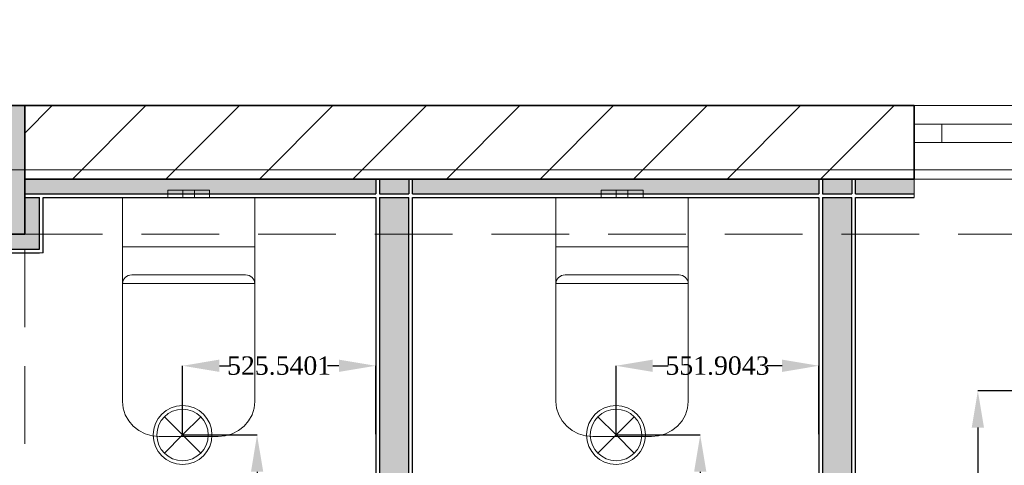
# Model space of a CAD drawing. Header units: inches. Extents: x -78787 to 29484, y -9517 to 23232.
# Tile 108 of 256: x -15508 to -12829, y 10840 to 12052. Entities that reach past the tile are written whole.
import ezdxf
from ezdxf.enums import TextEntityAlignment as Align

# ---------------------------------------------------------------- set-up
doc = ezdxf.new("R2010")
doc.units = ezdxf.units.IN
doc.header["$MEASUREMENT"] = 0
doc.linetypes.add('Dot & Dashed', pattern=[670.277762, 317.5, -176.388889, 0, -176.388874])
doc.linetypes.add('Hidden', pattern=[317.5, 211.666667, -105.833333])
for name, color, linetype in [('- განათება', 7, 'Continuous'), ('New_Structural - Bearing', 7, 'Continuous'), ('Structural - Bearing', 7, 'Continuous'), ('Structural - Grid', 7, 'Continuous')]:
    doc.layers.add(name, color=color, linetype=linetype)
for name, color, linetype, lineweight in [('Archicad Windows_Pen_No__1', 7, 'Continuous', 13), ('New_Interior - Furniture _Pen_No__1', 7, 'Continuous', 13), ('New_Structural - Bearing_Pen_No__1', 7, 'Continuous', 13), ('Structural - Bearing_Pen_No__1', 7, 'Continuous', 13), ('Structural - Bearing_Pen_No__20', 1, 'Continuous', 0), ('Structural - Bearing_Pen_No__27', 7, 'Continuous', 35)]:
    doc.layers.add(name, color=color, linetype=linetype, lineweight=lineweight)
for name, color, linetype, lineweight, true_color in [('New_Interior - Lamp_Pen_No__77', 7, 'Continuous', 20, 0xffeb28), ('New_Structural - Bearing_Pen_No__255', 7, 'Continuous', 13, 0xe8e8e8), ('New_Structural - Bearing_Pen_No__5', 7, 'Continuous', 25, 0x40a5ff), ('New_Structural - Bearing_Pen_No__57', 7, 'Continuous', 25, 0xdcd214), ('Structural - Bearing_Pen_No__102', 7, 'Continuous', 13, 0xcccccc), ('Structural - Bearing_Pen_No__161', 7, 'Continuous', 13, 0x6a6a6a), ('Structural - Bearing_Pen_No__28', 7, 'Continuous', 35, 0xa80f02), ('Structural - Grid_Pen_No__81', 7, 'Continuous', 20, 0x6a6a6a)]:
    doc.layers.add(name, color=color, linetype=linetype, lineweight=lineweight, true_color=true_color)
doc.styles.add('GENERATED_STYLE_2', font='txt')
doc.styles.get("Standard").update_dxf_attribs({"font": 'arial.ttf'})
doc.dimstyles.get("Standard").update_dxf_attribs({"dimtxt": 0.18, "dimasz": 0.18, "dimexe": 0.18, "dimexo": 0.0625, "dimgap": 0.09, "dimtad": 0, "dimtih": 1, "dimtoh": 1, "dimdec": 4, "dimzin": 0, "dimdsep": 46, "dimtxsty": 'Standard', "dimcen": 0.09, "dimadec": 0, "dimazin": 0, "dimtfac": 1, "dimtdec": 4, "dimtofl": 0, "dimtmove": 0, "dimatfit": 3, "dimfxl": 1, "dimtolj": 1, "dimtzin": 0, "dimarcsym": 0})

# ---------------------------------------------------------------- blocks, each defined once
blk = doc.blocks.new('Slab_1', base_point=(-47183.8, 14488))
at = {"layer": 'Structural - Bearing_Pen_No__1', "color": 7, "linetype": 'Continuous', "lineweight": 13, "flags": 128}
blk.add_lwpolyline([(-47183.8, 14488), (1166.2, 14488), (1166.2, 32488), (-317.2, 32488), (-317.2, 39238), (-26465.1, 39238), (-29183.8, 32838), (-47183.8, 32838)], close=True, dxfattribs=at)
blk = doc.blocks.new('Slab_50', base_point=(-29183.8, 32838))
at = {"layer": 'New_Structural - Bearing_Pen_No__1', "color": 7, "linetype": 'Continuous', "lineweight": 13, "flags": 128}
blk.add_lwpolyline([(-29183.8, 32838), (-26465.1, 39238), (-47183.8, 39238), (-47183.8, 32838)], close=True, dxfattribs=at)
blk = doc.blocks.new('Window_3')
at = {"layer": 'Archicad Windows_Pen_No__1', "color": 7, "linetype": 'Continuous', "lineweight": 13}
for p, q in [((-400, 50), (400, 50)), ((-400, 0), (-400, 50)), ((400, 0), (400, 50)), ((-400, 0), (-325, 0)), ((-400, -50), (-400, 0)), ((-400, -50), (-400, 0)), ((-325, 0), (-325, -50)), ((-325, 0), (325, 0)), ((325, -50), (325, 0)), ((325, 0), (400, 0)), ((400, -50), (400, 0)), ((400, -50), (400, 0)), ((-325, -50), (-400, -50)), ((-400, -150), (-400, -50)), ((325, -50), (-325, -50)), ((400, -50), (325, -50)), ((400, -150), (400, -50)), ((-400, -150), (400, -150))]:
    blk.add_line(p, q, dxfattribs=at)
blk = doc.blocks.new('Wall_2', base_point=(-46833.8, 32838))
at = {"layer": 'Structural - Bearing', "linetype": 'Continuous', "lineweight": 0, "true_color": 0x000000}
h = blk.add_hatch(dxfattribs=at)
h.set_pattern_fill('MASONRY_BLOCK', color=18, style=0, pattern_type=2)
h.set_pattern_definition([(45, (0, 0), (-127.2792, 127.2792), [])])
h.paths.add_polyline_path([(-40833.8, 32638), (-38413.5, 32638), (-38413.5, 32838), (-40833.8, 32838)])
at = {"layer": 'Structural - Bearing_Pen_No__27', "color": 7, "linetype": 'Continuous', "lineweight": 35}
for p, q in [((-38413.5, 32788), (-38413.5, 32838)), ((-38413.5, 32738), (-38413.5, 32788)), ((-38413.5, 32638), (-38413.5, 32738))]:
    blk.add_line(p, q, dxfattribs=at)
at = {"layer": 'Structural - Bearing_Pen_No__27', "color": 7, "linetype": 'Continuous', "lineweight": 35, "flags": 128}
for points in [[(-38413.5, 32838), (-40833.8, 32838)], [(-40833.8, 32638), (-38413.5, 32638)]]:
    blk.add_lwpolyline(points, dxfattribs=at)
at = {"layer": 'Archicad Windows_Pen_No__1', "color": 7, "linetype": 'Continuous', "lineweight": 13, "xscale": -1, "zscale": 1000}
blk.add_blockref('Window_3', (-38013.5, 32788), dxfattribs=at)
blk = doc.blocks.new('Wall_40', base_point=(-38673, 26103.2))
at = {"layer": 'New_Structural - Bearing_Pen_No__57', "linetype": 'Continuous', "lineweight": 25, "true_color": 0xdcd214}
for points in [[(-38663, 32598), (-38583, 32598), (-38583, 32638), (-38663, 32638)], [(-38583, 32588), (-38663, 32588), (-38663, 30975.2), (-38583, 30975.2)]]:
    blk.add_hatch(color=52, dxfattribs=at).paths.add_polyline_path(points)
at = {"layer": 'New_Structural - Bearing_Pen_No__1', "color": 7, "linetype": 'Continuous', "lineweight": 13}
blk.add_line((-38583, 32588), (-38663, 32588), dxfattribs=at)
at = {"layer": 'New_Structural - Bearing_Pen_No__1', "color": 7, "linetype": 'Continuous', "lineweight": 13, "flags": 128}
for points in [[(-38673, 32638), (-38663, 32638)], [(-38663, 32638), (-38583, 32638)], [(-38583, 32638), (-38573, 32638)]]:
    blk.add_lwpolyline(points, dxfattribs=at)
at = {"layer": 'New_Structural - Bearing_Pen_No__5', "color": 161, "linetype": 'Continuous', "lineweight": 25, "true_color": 0x40a5ff}
for p, q in [((-38673, 32638), (-38673, 32598)), ((-38663, 32638), (-38663, 32598)), ((-38583, 32638), (-38583, 32598)), ((-38573, 32598), (-38573, 32638)), ((-38663, 32598), (-38583, 32598)), ((-38663, 32588), (-38663, 30975.2)), ((-38583, 30975.2), (-38583, 32588))]:
    blk.add_line(p, q, dxfattribs=at)
at = {"layer": 'New_Structural - Bearing_Pen_No__5', "color": 161, "linetype": 'Continuous', "lineweight": 25, "true_color": 0x40a5ff, "flags": 128}
for points in [[(-38673, 32588), (-38673, 31137.3)], [(-38573, 30975.2), (-38573, 32588)]]:
    blk.add_lwpolyline(points, dxfattribs=at)
blk = doc.blocks.new('Wall_41', base_point=(-39879, 31137.3))
at = {"layer": 'New_Structural - Bearing_Pen_No__57', "linetype": 'Continuous', "lineweight": 25, "true_color": 0xdcd214}
for points in [[(-39869, 32598), (-39789, 32598), (-39789, 32638), (-39869, 32638)], [(-39869, 32588), (-39869, 31137.3), (-39789, 31137.3), (-39789, 32588)]]:
    blk.add_hatch(color=52, dxfattribs=at).paths.add_polyline_path(points)
at = {"layer": 'New_Structural - Bearing_Pen_No__1', "color": 7, "linetype": 'Continuous', "lineweight": 13}
blk.add_line((-39789, 32588), (-39869, 32588), dxfattribs=at)
at = {"layer": 'New_Structural - Bearing_Pen_No__1', "color": 7, "linetype": 'Continuous', "lineweight": 13, "flags": 128}
for points in [[(-39879, 32638), (-39869, 32638)], [(-39869, 32638), (-39789, 32638)], [(-39789, 32638), (-39779, 32638)], [(-39869, 31137.3), (-39789, 31137.3)]]:
    blk.add_lwpolyline(points, dxfattribs=at)
at = {"layer": 'New_Structural - Bearing_Pen_No__5', "color": 161, "linetype": 'Continuous', "lineweight": 25, "true_color": 0x40a5ff}
for p, q in [((-39879, 32638), (-39879, 32598)), ((-39869, 32638), (-39869, 32598)), ((-39789, 32638), (-39789, 32598)), ((-39779, 32598), (-39779, 32638)), ((-39869, 32598), (-39789, 32598)), ((-39869, 32588), (-39869, 31137.3)), ((-39789, 31137.3), (-39789, 32588))]:
    blk.add_line(p, q, dxfattribs=at)
at = {"layer": 'New_Structural - Bearing_Pen_No__5', "color": 161, "linetype": 'Continuous', "lineweight": 25, "true_color": 0x40a5ff, "flags": 128}
for points in [[(-39879, 32588), (-39879, 31137.3)], [(-39779, 31137.3), (-39779, 32588)]]:
    blk.add_lwpolyline(points, dxfattribs=at)
blk = doc.blocks.new('Wall_137', base_point=(-40833.8, 32638))
at = {"layer": 'New_Structural - Bearing_Pen_No__255', "linetype": 'Continuous', "lineweight": 13, "true_color": 0xe8e8e8}
for points in [[(-40793.8, 32488), (-40793.8, 32588), (-40833.8, 32588), (-40833.8, 32488)], [(-40833.8, 32488), (-40833.8, 32448), (-40793.8, 32448)], [(-40793.8, 32488), (-40833.8, 32488), (-40793.8, 32448)]]:
    blk.add_hatch(color=254, dxfattribs=at).paths.add_polyline_path(points)
at = {"layer": 'New_Structural - Bearing_Pen_No__1', "color": 7, "linetype": 'Continuous', "lineweight": 13, "flags": 128}
for points in [[(-40833.8, 32588), (-40793.8, 32588)], [(-40783.8, 32438), (-40793.8, 32438)]]:
    blk.add_lwpolyline(points, dxfattribs=at)
at = {"layer": 'New_Structural - Bearing_Pen_No__5', "color": 161, "linetype": 'Continuous', "lineweight": 25, "true_color": 0x40a5ff}
for p, q in [((-40793.8, 32488), (-40793.8, 32588)), ((-40793.8, 32448), (-40793.8, 32488)), ((-40833.8, 32448), (-40793.8, 32448))]:
    blk.add_line(p, q, dxfattribs=at)
at = {"layer": 'New_Structural - Bearing_Pen_No__5', "color": 161, "linetype": 'Continuous', "lineweight": 25, "true_color": 0x40a5ff, "flags": 128}
blk.add_lwpolyline([(-40783.8, 32438), (-40783.8, 32588)], dxfattribs=at)
blk = doc.blocks.new('Wall_138', base_point=(-40833.8, 32488))
at = {"layer": 'New_Structural - Bearing_Pen_No__255', "linetype": 'Continuous', "lineweight": 13, "true_color": 0xe8e8e8}
for points in [[(-41083.8, 32488), (-41183.8, 32488), (-41183.8, 32448), (-41083.8, 32448)], [(-40833.8, 32488), (-40983.8, 32488), (-40983.8, 32448), (-40833.8, 32448)]]:
    blk.add_hatch(color=254, dxfattribs=at).paths.add_polyline_path(points)
at = {"layer": 'New_Structural - Bearing_Pen_No__5', "color": 161, "linetype": 'Continuous', "lineweight": 25, "true_color": 0x40a5ff}
for p, q in [((-41183.8, 32448), (-41083.8, 32448)), ((-40983.8, 32448), (-40833.8, 32448)), ((-40833.8, 32448), (-40793.8, 32448))]:
    blk.add_line(p, q, dxfattribs=at)
at = {"layer": 'New_Structural - Bearing_Pen_No__5', "color": 161, "linetype": 'Continuous', "lineweight": 25, "true_color": 0x40a5ff, "flags": 128}
for points in [[(-41183.8, 32438), (-41133.8, 32438)], [(-41123.8, 32438), (-41083.8, 32438)], [(-40983.8, 32438), (-40943.8, 32438)], [(-40933.8, 32438), (-40793.8, 32438)]]:
    blk.add_lwpolyline(points, dxfattribs=at)
at = {"layer": 'Structural - Bearing_Pen_No__27', "color": 7, "linetype": 'Continuous', "lineweight": 35}
for p, q in [((-41083.8, 32488), (-41083.8, 32448)), ((-40983.8, 32448), (-40983.8, 32488)), ((-41083.8, 32448), (-41083.8, 32438)), ((-40983.8, 32438), (-40983.8, 32448))]:
    blk.add_line(p, q, dxfattribs=at)
blk = doc.blocks.new('Wall_225', base_point=(-38413.5, 32638))
at = {"layer": 'New_Structural - Bearing_Pen_No__57', "linetype": 'Continuous', "lineweight": 25, "true_color": 0xdcd214}
for points in [[(-40833.8, 32598), (-39879, 32598), (-39879, 32638), (-40833.8, 32638)], [(-39779, 32598), (-38673, 32598), (-38673, 32638), (-39779, 32638)], [(-38573, 32598), (-38413.5, 32598), (-38413.5, 32638), (-38573, 32638)]]:
    blk.add_hatch(color=52, dxfattribs=at).paths.add_polyline_path(points)
at = {"layer": 'New_Structural - Bearing_Pen_No__1', "color": 7, "linetype": 'Continuous', "lineweight": 13, "flags": 128}
for points in [[(-38413.5, 32638), (-38413.5, 32598)], [(-38413.5, 32598), (-38413.5, 32588)]]:
    blk.add_lwpolyline(points, dxfattribs=at)
at = {"layer": 'New_Structural - Bearing_Pen_No__5', "color": 161, "linetype": 'Continuous', "lineweight": 25, "true_color": 0x40a5ff}
for p, q in [((-39879, 32638), (-39879, 32598)), ((-39779, 32598), (-39779, 32638)), ((-38673, 32638), (-38673, 32598)), ((-38573, 32598), (-38573, 32638)), ((-40833.8, 32598), (-39879, 32598)), ((-39869, 32598), (-39789, 32598)), ((-39779, 32598), (-38673, 32598)), ((-38663, 32598), (-38583, 32598)), ((-38573, 32598), (-38413.5, 32598))]:
    blk.add_line(p, q, dxfattribs=at)
at = {"layer": 'New_Structural - Bearing_Pen_No__5', "color": 161, "linetype": 'Continuous', "lineweight": 25, "true_color": 0x40a5ff, "flags": 128}
for points in [[(-39879, 32638), (-40833.8, 32638)], [(-38673, 32638), (-39779, 32638)], [(-38413.5, 32638), (-38573, 32638)], [(-40833.8, 32588), (-40793.8, 32588)], [(-40783.8, 32588), (-39879, 32588)], [(-39869, 32588), (-39789, 32588)], [(-39779, 32588), (-38673, 32588)], [(-38663, 32588), (-38583, 32588)], [(-38573, 32588), (-38413.5, 32588)]]:
    blk.add_lwpolyline(points, dxfattribs=at)
blk = doc.blocks.new('Column_8', base_point=(-41008.8, 32663))
at = {"layer": 'Structural - Bearing_Pen_No__161', "linetype": 'Continuous', "lineweight": 0, "true_color": 0x6a6a6a}
blk.add_hatch(color=251, dxfattribs=at).paths.add_polyline_path([(-40833.8, 32488), (-40833.8, 32838), (-41183.8, 32838), (-41183.8, 32488)])
at = {"layer": 'Structural - Bearing_Pen_No__20', "color": 1, "linetype": 'Continuous', "lineweight": 0}
for p, q in [((-41008.8, 32743), (-41008.8, 32918)), ((-41088.8, 32663), (-41263.8, 32663)), ((-40928.8, 32663), (-40753.8, 32663)), ((-41008.8, 32583), (-41008.8, 32408))]:
    blk.add_line(p, q, dxfattribs=at)
blk.add_point((-41008.8, 32663), dxfattribs=at)
at = {"layer": 'Structural - Bearing_Pen_No__28', "color": 14, "linetype": 'Continuous', "lineweight": 35, "true_color": 0xa80f02, "flags": 128}
blk.add_lwpolyline([(-40833.8, 32488), (-40833.8, 32838), (-41183.8, 32838), (-41183.8, 32488)], close=True, dxfattribs=at)
blk = doc.blocks.new('Standard grid marker')
at = {"layer": 'Structural - Grid_Pen_No__81', "color": 251, "linetype": 'Continuous', "lineweight": 20, "true_color": 0x6a6a6a}
blk.add_line((1000, 0), (51328.1, 0), dxfattribs=at)
at = {"layer": 'Structural - Grid_Pen_No__81', "color": 251, "lineweight": 20, "true_color": 0x6a6a6a, "style": 'GENERATED_STYLE_2'}
for tag, p in [('AC_MarkerText_1_0', (-100, -144)), ('AC_MarkerText_1_1', (52428.1, -144))]:
    blk.add_attdef(tag, text='', height=100, rotation=180, dxfattribs=at).set_placement(p, align=Align.TOP_CENTER)
blk = doc.blocks.new('WC')
at = {"layer": 'New_Interior - Furniture _Pen_No__1', "color": 7, "linetype": 'Continuous', "lineweight": 13}
for p, q in [((-57, 20), (-40.3, 20)), ((-57, 0), (-57, 20)), ((-40.3, 20), (-16, 20)), ((-16, 20), (-11.3, 20)), ((-16, 0), (-16, 20)), ((-11.3, 20), (0, 20)), ((0, 20), (11.3, 20)), ((0, 0), (11.3, 0)), ((11.3, 20), (16, 20)), ((11.3, 0), (16, 0)), ((16, 0), (16, 20)), ((16, 20), (40.3, 20)), ((16, 0), (40.3, 0)), ((40.3, 20), (57, 20)), ((40.3, 0), (57, 0)), ((57, 0), (57, 20)), ((-57, 0), (-40.3, 0)), ((-40.3, 0), (-16, 0)), ((-16, 0), (-11.3, 0)), ((-11.3, 0), (0, 0)), ((-180, -133.8), (180, -133.8)), ((0, -210.3), (-155, -210.3)), ((155, -210.3), (0, -210.3)), ((-180, -234.2), (180, -234.2))]:
    blk.add_line(p, q, dxfattribs=at)
at = {"layer": 'New_Interior - Furniture _Pen_No__1', "color": 7, "linetype": 'Continuous', "lineweight": 13, "flags": 128}
blk.add_lwpolyline([(80, -650), (99.5, -648.2), (118.3, -642.7), (135.6, -633.9), (150.7, -622), (163.1, -607.5), (172.4, -591), (178.1, -573.1), (180, -554.4), (180, 0), (-180, 0), (-180, -554.4), (-178.1, -573.1), (-172.4, -591), (-163.1, -607.5), (-150.7, -622), (-135.6, -633.9), (-118.3, -642.7), (-99.5, -648.2), (-80, -650)], close=True, dxfattribs=at)
at = {"layer": 'New_Interior - Furniture _Pen_No__1', "color": 7, "linetype": 'Continuous', "lineweight": 13}
for centre, start_param, end_param in [((-155, -234.2), 1.570796, 3.141593), ((155, -234.2), 0, 1.570796)]:
    blk.add_ellipse(centre, major_axis=(25, 0), ratio=0.955882, start_param=start_param, end_param=end_param, dxfattribs=at)
blk = doc.blocks.new('Beam_8', base_point=(-41008.8, 14663))
at = {"layer": 'Structural - Bearing_Pen_No__102', "color": 254, "linetype": 'Hidden', "lineweight": 13, "true_color": 0xcccccc}
blk.add_line((-40833.8, 26838), (-40833.8, 32488), dxfattribs=at)
blk = doc.blocks.new('Beam_13', base_point=(-47008.8, 32663))
at = {"layer": 'Structural - Bearing_Pen_No__102', "color": 254, "linetype": 'Hidden', "lineweight": 13, "true_color": 0xcccccc}
for p, q in [((-47183.8, 32838), (-23183.8, 32838)), ((-40833.8, 32488), (-35183.8, 32488))]:
    blk.add_line(p, q, dxfattribs=at)
at = {"layer": 'Structural - Bearing_Pen_No__102', "color": 254, "linetype": 'Dot & Dashed', "lineweight": 13, "true_color": 0xcccccc}
blk.add_line((-47008.8, 32663), (991.2, 32663), dxfattribs=at)
blk = doc.blocks.new('Recessed Spot')
at = {"layer": 'New_Interior - Lamp_Pen_No__77', "color": 2, "linetype": 'Continuous', "lineweight": 20, "true_color": 0xffeb28}
for q in [(-49.5, 49.5), (49.5, 49.5), (-49.5, -49.5), (49.5, -49.5)]:
    blk.add_line((0, 0), q, dxfattribs=at)
at = {"layer": 'New_Interior - Lamp_Pen_No__77', "color": 2, "linetype": 'Continuous', "lineweight": 20, "true_color": 0xffeb28, "flags": 128}
blk.add_lwpolyline([(80, 0, 1), (-80, 0, 1)], format="xyb", close=True, dxfattribs=at)
at = {"layer": 'New_Interior - Lamp_Pen_No__77', "color": 2, "linetype": 'Continuous', "lineweight": 20, "true_color": 0xffeb28}
blk.add_circle((0, 0), 70, dxfattribs=at)
blk = doc.blocks.new('*D523')
at = {"layer": '- განათება', "color": 0, "lineweight": -2, "transparency": 16777216}
for p, q in [((-15064.8, 10922.6), (-14861.9, 10922.6)), ((-14862.1, 10822.6), (-14862.1, 10656.6)), ((-14862.1, 10217.6), (-14862.1, 10605.3)), ((-14597.4, 10117.6), (-14862.3, 10117.6))]:
    blk.add_line(p, q, dxfattribs=at)
at = {"layer": '- განათება', "color": 0, "transparency": 16777216}
for points in [[(-14878.7, 10822.6), (-14845.4, 10822.6), (-14862.1, 10922.6)], [(-14878.7, 10217.6), (-14845.4, 10217.6), (-14862.1, 10117.6)]]:
    blk.add_solid(points, dxfattribs=at)
at = {"layer": 'Defpoints', "color": 0, "transparency": 16777216}
for p in [(-15064.8, 10922.6), (-14862.1, 10117.6), (-14597.3, 10117.6)]:
    blk.add_point(p, dxfattribs=at)
at = {"layer": '- განათება', "color": 0, "transparency": 16777216, "insert": (-14862.1, 10631), "char_height": 50, "attachment_point": 5}
blk.add_mtext('\\A1;{\\fSylfaen|b0|i0|c0|p18;804.9037}', dxfattribs=at)
blk = doc.blocks.new('*D524')
at = {"layer": '- განათება', "color": 0, "lineweight": -2, "transparency": 16777216}
for p, q in [((-15064.8, 10922.6), (-15064.8, 11111)), ((-14964.8, 11110.8), (-14933.5, 11110.8)), ((-14639.3, 11110.8), (-14670.6, 11110.8)), ((-14539.3, 10924.9), (-14539.3, 11111))]:
    blk.add_line(p, q, dxfattribs=at)
at = {"layer": '- განათება', "color": 0, "transparency": 16777216}
for points in [[(-14964.8, 11127.5), (-14964.8, 11094.1), (-15064.8, 11110.8)], [(-14639.3, 11127.5), (-14639.3, 11094.1), (-14539.3, 11110.8)]]:
    blk.add_solid(points, dxfattribs=at)
at = {"layer": 'Defpoints', "color": 0, "transparency": 16777216}
for p in [(-14539.3, 11110.8), (-15064.8, 10922.6), (-14539.3, 10924.9)]:
    blk.add_point(p, dxfattribs=at)
at = {"layer": '- განათება', "color": 0, "transparency": 16777216, "insert": (-14802.1, 11110.8), "char_height": 50, "attachment_point": 5}
blk.add_mtext('\\A1;{\\fSylfaen|b0|i0|c0|p18;525.5401}', dxfattribs=at)
blk = doc.blocks.new('*D525')
at = {"layer": '- განათება', "color": 0, "lineweight": -2, "transparency": 16777216}
for p, q in [((-13885.1, 10922.6), (-13655.9, 10922.6)), ((-13656.1, 10822.6), (-13656.1, 10656.6)), ((-13656.1, 10217.6), (-13656.1, 10605.3)), ((-13391.4, 10117.6), (-13656.2, 10117.6))]:
    blk.add_line(p, q, dxfattribs=at)
at = {"layer": '- განათება', "color": 0, "transparency": 16777216}
for points in [[(-13672.7, 10822.6), (-13639.4, 10822.6), (-13656.1, 10922.6)], [(-13672.7, 10217.6), (-13639.4, 10217.6), (-13656.1, 10117.6)]]:
    blk.add_solid(points, dxfattribs=at)
at = {"layer": 'Defpoints', "color": 0, "transparency": 16777216}
for p in [(-13885.2, 10922.6), (-13656.1, 10117.6), (-13391.3, 10117.6)]:
    blk.add_point(p, dxfattribs=at)
at = {"layer": '- განათება', "color": 0, "transparency": 16777216, "insert": (-13656.1, 10631), "char_height": 50, "attachment_point": 5}
blk.add_mtext('\\A1;{\\fSylfaen|b0|i0|c0|p18;804.9037}', dxfattribs=at)
blk = doc.blocks.new('*D526')
at = {"layer": '- განათება', "color": 0, "lineweight": -2, "transparency": 16777216}
for p, q in [((-13885.2, 10922.6), (-13885.2, 11111)), ((-13785.2, 11110.8), (-13743.2, 11110.8)), ((-13433.3, 11110.8), (-13475.2, 11110.8)), ((-13333.3, 10924.9), (-13333.3, 11111))]:
    blk.add_line(p, q, dxfattribs=at)
at = {"layer": '- განათება', "color": 0, "transparency": 16777216}
for points in [[(-13785.2, 11127.5), (-13785.2, 11094.1), (-13885.2, 11110.8)], [(-13433.3, 11127.5), (-13433.3, 11094.1), (-13333.3, 11110.8)]]:
    blk.add_solid(points, dxfattribs=at)
at = {"layer": 'Defpoints', "color": 0, "transparency": 16777216}
for p in [(-13333.3, 11110.8), (-13885.2, 10922.6), (-13333.3, 10924.9)]:
    blk.add_point(p, dxfattribs=at)
at = {"layer": '- განათება', "color": 0, "transparency": 16777216, "insert": (-13609.2, 11110.8), "char_height": 50, "attachment_point": 5}
blk.add_mtext('\\A1;{\\fSylfaen|b0|i0|c0|p18;551.9043}', dxfattribs=at)
blk = doc.blocks.new('*D529')
at = {"layer": '- განათება', "color": 0, "lineweight": -2, "transparency": 16777216}
for p, q in [((-12735, 11042.6), (-12900.7, 11042.6)), ((-12900.5, 10942.6), (-12900.5, 10335.7)), ((-12900.5, 9703), (-12900.5, 10284.3)), ((-12735, 9603), (-12900.7, 9603))]:
    blk.add_line(p, q, dxfattribs=at)
at = {"layer": '- განათება', "color": 0, "transparency": 16777216}
for points in [[(-12917.2, 10942.6), (-12883.8, 10942.6), (-12900.5, 11042.6)], [(-12917.2, 9703), (-12883.8, 9703), (-12900.5, 9603)]]:
    blk.add_solid(points, dxfattribs=at)
at = {"layer": 'Defpoints', "color": 0, "transparency": 16777216}
for p in [(-12735, 11042.6), (-12900.5, 9603), (-12735, 9603)]:
    blk.add_point(p, dxfattribs=at)
at = {"layer": '- განათება', "color": 0, "transparency": 16777216, "insert": (-12900.5, 10310), "char_height": 50, "attachment_point": 5}
blk.add_mtext('\\A1;{\\fSylfaen|b0|i0|c0|p18;1439.5647}', dxfattribs=at)

msp = doc.modelspace()

# ---------------------------------------------------------------- block references
at = {"layer": '- განათება', "color": 2, "linetype": 'Continuous', "lineweight": 20, "true_color": 0xffeb28, "zscale": 1000}
for p in [(-15064.82622, 10922.55108), (-13885.17239, 10922.55108)]:
    msp.add_blockref('Recessed Spot', p, dxfattribs=at)
at = {"layer": 'New_Interior - Furniture _Pen_No__1', "color": 7, "linetype": 'Continuous', "lineweight": 13, "zscale": 1000}
for p in [(-15048.27602, 11568.35514), (-13868.75778, 11568.35514)]:
    msp.add_blockref('WC', p, dxfattribs=at)
at = {"layer": 'New_Structural - Bearing', "color": 7, "linetype": 'Continuous', "lineweight": 13}
msp.add_blockref('Slab_50', (-3844.06848, 11818.35514), dxfattribs=at)
at = {"layer": 'New_Structural - Bearing', "color": 7, "lineweight": 35}
for name, p in [('Wall_225', (-13073.80975, 11618.35514)), ('Wall_41', (-14539.2861, 10117.64733)), ('Wall_40', (-13333.26809, 5083.56462)), ('Wall_137', (-15494.06848, 11618.35514)), ('Wall_138', (-15494.06848, 11468.35514))]:
    msp.add_blockref(name, p, dxfattribs=at)
at = {"layer": 'Structural - Bearing', "color": 7, "linetype": 'Continuous', "lineweight": 13}
msp.add_blockref('Slab_1', (-21844.06848, -6531.64486), dxfattribs=at)
at = {"layer": 'Structural - Bearing', "color": 7, "lineweight": 35}
msp.add_blockref('Wall_2', (-21494.06848, 11818.35514), dxfattribs=at)
at = {"layer": 'Structural - Bearing', "color": 14, "lineweight": 35, "true_color": 0xa80f02}
msp.add_blockref('Column_8', (-15669.06848, 11643.35514), dxfattribs=at)
at = {"layer": 'Structural - Bearing', "color": 254, "lineweight": 13, "true_color": 0xcccccc}
for name, p in [('Beam_13', (-21669.06848, 11643.35514)), ('Beam_8', (-15669.06848, -6356.64486))]:
    msp.add_blockref(name, p, dxfattribs=at)
at = {"layer": 'Structural - Grid', "color": 8, "linetype": 'Continuous', "lineweight": 15, "zscale": 1000, "rotation": 180}
msp.add_blockref('Standard grid marker', (29284.00379, 11643.35514), dxfattribs=at)

# ---------------------------------------------------------------- dimensions: what is measured, and where the dimension line sits
at = {"layer": '- განათება', "color": 1}
for base, p1, p2, picture, middle in [((-14539.2861, 11110.81224), (-15064.82622, 10922.55108), (-14539.2861, 10924.88072), '*D524', (-14802.05616, 11110.81224)), ((-13333.26809, 11110.81224), (-13885.17239, 10922.55108), (-13333.26809, 10924.88072), '*D526', (-13609.22024, 11110.81224))]:
    dim = msp.add_linear_dim(base=base, p1=p1, p2=p2, text='{\\fSylfaen|b0|i0|c0|p18;<>}', dimstyle='Standard', override={"dimtxt": 50, "dimasz": 100}, dxfattribs=at)
    dim.commit()
    dim.dimension.update_dxf_attribs({"geometry": picture, "text_midpoint": middle, "dimtype": 160})
for base, p1, p2, picture, middle in [((-12900.5, 9602.98642), (-12734.96426, 11042.55108), (-12734.96423, 9602.98642), '*D529', (-12900.5, 10310)), ((-14862.072907, 10117.64733), (-15064.82622, 10922.551078), (-14597.307989, 10117.64733), '*D523', (-14862.072907, 10630.954411)), ((-13656.054902, 10117.64733), (-13885.172389, 10922.551078), (-13391.289984, 10117.64733), '*D525', (-13656.054902, 10630.954411))]:
    dim = msp.add_linear_dim(base=base, p1=p1, p2=p2, angle=270, text='{\\fSylfaen|b0|i0|c0|p18;<>}', dimstyle='Standard', override={"dimtxt": 50, "dimasz": 100}, dxfattribs=at)
    dim.commit()
    dim.dimension.update_dxf_attribs({"geometry": picture, "text_midpoint": middle, "dimtype": 160})

doc.saveas('drawing.dxf')
